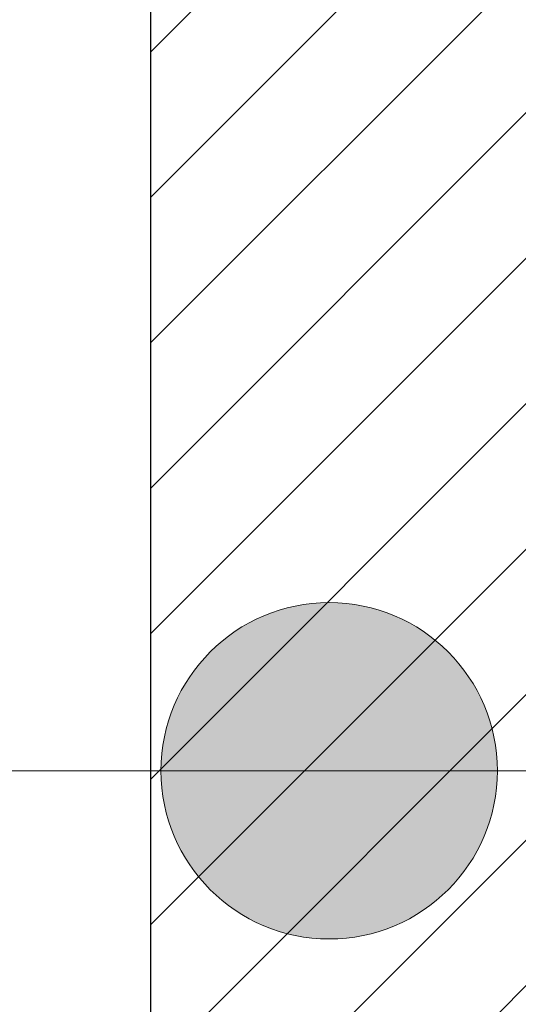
# Model space of a CAD drawing. Header units: millimetres. Extents: x 24385 to 79107, y -56478 to -23676.
# Tile 187 of 256: x 27265 to 27280, y -25747 to -25717. Entities that reach past the tile are written whole.
import ezdxf

# ---------------------------------------------------------------- set-up
doc = ezdxf.new("R2010")
doc.units = ezdxf.units.MM
doc.header["$LTSCALE"] = 2
for name, color, linetype, lineweight in [('0_OPIS', 7, 'Continuous', 13), ('3DPLAN_A_TABELKA POMIESZCZEŃ', 7, 'Continuous', 0), ('A_TXT', 7, 'Continuous', 0), ('Opisy', 7, 'Continuous', 13)]:
    doc.layers.add(name, color=color, linetype=linetype, lineweight=lineweight)
doc.layers.add('3DPLAN_A_KRESKOWANIE 1', color=253, linetype='Continuous')
doc.layers.add('3DPLAN_A_OPIS', color=8, linetype='Continuous')
doc.styles.add('ARIAL', font='arial.ttf')

# ---------------------------------------------------------------- blocks, each defined once
blk = doc.blocks.new('kondygnacja -1')
at = {"layer": '3DPLAN_A_KRESKOWANIE 1'}
h = blk.add_hatch(dxfattribs=at)
h.set_pattern_fill('ANSI31', color=256, scale=7.5, style=0)
h.set_pattern_definition([(45, (23044.838, -26883.88), (-16.83798, 16.83798), [])])
h.paths.add_polyline_path([(31677.485, -24430.84), (30214.868, -24430.84), (30214.868, -24470.84), (30429.606, -24470.84), (30429.606, -24477.84), (30447.606, -24477.84), (30447.606, -24818.84), (30476.606, -24818.84), (30476.606, -24470.84), (31012.606, -24470.84), (31012.606, -24478.84), (31079.606, -24478.84), (31079.606, -24470.84), (31638.606, -24470.84), (31638.606, -25036.84), (31079.606, -25036.84), (31079.606, -25028.84), (31012.606, -25028.84), (31012.606, -25036.84), (30611.38, -25036.84), (30611.38, -25072.84), (31023.606, -25072.84), (31034.606, -25082.84), (31034.606, -25330.84), (31023.606, -25340.84), (30831.396, -25340.84, -0.038531), (30832.58, -25356.183), (30832.58, -25371.84), (31079.606, -25371.84), (31079.606, -25072.84), (31638.606, -25072.84), (31638.606, -25943.84), (30832.58, -25943.84), (30832.58, -26009.84), (31677.485, -26009.84)])
h.paths.add_polyline_path([(30682.606, -26009.84), (30832.58, -26009.84), (30832.58, -25943.84), (30760.606, -25943.84), (30760.606, -25454.668), (30735.606, -25464.584), (30735.606, -25943.84), (30682.606, -25943.84)])
h.paths.add_polyline_path([(30679.606, -25371.84), (30735.606, -25371.84), (30735.606, -25464.584), (30760.606, -25454.668), (30760.606, -25371.84), (30832.58, -25371.84), (30832.58, -25356.183, 0.038531), (30831.396, -25340.84), (30679.606, -25340.84)])
h.paths.add_polyline_path([(30355.83, -25371.84), (30425.606, -25371.84), (30425.606, -25379.84), (30463.606, -25379.84), (30463.606, -25424.739), (30471.606, -25424.739), (30471.606, -25395.84), (30533.606, -25395.84), (30533.606, -25371.84), (30576.606, -25371.84), (30576.606, -25341.84), (30472.606, -25341.84), (30472.606, -25326.84), (30427.606, -25326.84), (30427.606, -25341.84), (30355.83, -25341.84)])
h.paths.add_polyline_path([(30456.606, -25936.84), (30425.606, -25936.84), (30425.606, -25945.84), (30380.606, -25945.84), (30380.606, -26009.84), (30512.606, -26009.84), (30512.606, -25943.84), (30466.606, -25943.84), (30466.606, -25712.84), (30456.606, -25712.84)])
h.paths.add_polyline_path([(28888.606, -25941.84), (28888.606, -26009.84), (29013.606, -26009.84), (29013.606, -25941.84)])
h.paths.add_polyline_path([(28591.166, -26009.84), (28591.166, -25944.84), (28547.606, -25944.84), (28547.606, -26009.84)])
h.paths.add_polyline_path([(28624.606, -25870.534), (28654.797, -25870.534), (28654.797, -25924.534), (28624.606, -25924.534), (28624.606, -25944.84), (28591.166, -25944.84), (28591.166, -26009.84), (28713.606, -26009.84), (28713.606, -25941.84), (28672.606, -25941.84), (28672.606, -25932.84), (28657.606, -25932.84), (28657.606, -25716.84), (28624.606, -25716.84)])
h.paths.add_polyline_path([(28372.606, -25944.84), (28328.606, -25944.84), (28328.606, -25907.84), (28282.606, -25907.84), (28282.606, -25944.84), (28248.606, -25944.84), (28248.606, -26009.84), (28372.606, -26009.84)])
h.paths.add_polyline_path([(28092.606, -25563.84), (28054.606, -25563.84), (28054.606, -25383.84), (28067.602, -25383.84), (28067.606, -25375.84), (28340.606, -25375.84), (28340.606, -25341.84), (28070.606, -25341.84), (28070.606, -25332.84), (28030.606, -25332.84), (28030.606, -25395.598), (28048.707, -25395.598), (28048.707, -25449.598), (28030.606, -25449.598), (28030.606, -26009.84), (28073.606, -26009.84), (28073.606, -25944.84), (28054.606, -25944.84), (28054.606, -25668.84), (28092.606, -25668.84)])
h.paths.add_polyline_path([(27949.606, -25495.746), (27949.606, -25507.746), (27983.295, -25507.746), (27983.295, -25521.746), (27949.606, -25521.746), (27949.606, -25531.84), (27999.606, -25531.84), (27999.606, -25934.84), (27982.606, -25934.84), (27982.606, -25942.84), (27947.606, -25942.84), (27947.606, -26009.84), (28026.624, -26009.84), (28026.624, -25449.598), (27999.606, -25449.598), (27999.606, -25463.84), (27949.606, -25463.84), (27949.606, -25481.746), (27983.295, -25481.746), (27983.295, -25495.746)])
h.paths.add_polyline_path([(27982.606, -25361.84), (27952.606, -25361.84), (27952.606, -25332.84), (28026.624, -25332.84), (28026.624, -25395.598), (27999.606, -25395.598), (27999.606, -25377.84), (27982.606, -25377.84)])
h.paths.add_polyline_path([(26818.606, -25892.84), (26781.485, -25892.84), (26781.485, -26009.84), (26894.541, -26009.84), (26894.541, -25942.84), (26830.606, -25942.84), (26830.606, -25930.84), (26818.606, -25930.84)])
h.paths.add_polyline_path([(26894.541, -26009.84), (27115.936, -26009.84), (27115.936, -25942.84), (26894.541, -25942.84)])
h.paths.add_polyline_path([(27115.936, -25942.84), (27115.936, -26009.84), (27466.606, -26009.84), (27466.606, -25942.84), (27427.606, -25942.84), (27427.606, -25933.84), (27384.606, -25933.84), (27384.606, -25942.84)])
h.paths.add_polyline_path([(27641.606, -25942.84), (27641.606, -26009.84), (27802.606, -26009.84), (27802.606, -25942.84)])
h.paths.add_polyline_path([(30621.105, -25040.467), (30688.374, -25040.467), (30688.374, -25072.867), (30621.105, -25072.867)], flags=24)
at = {"layer": '3DPLAN_A_OPIS', "lineweight": 0, "transparency": 33554687}
h = blk.add_hatch(dxfattribs=at)
h.set_pattern_fill('ANSI31', color=1)
h.set_pattern_definition([(45, (5728.076, 0), (-2.24506403, 2.24506403), [])])
h.paths.add_polyline_path([(27183.606, -25705.84), (26818.606, -25705.84), (26818.606, -25717.84), (27183.606, -25717.84)])
h.paths.add_polyline_path([(27280.606, -25717.84), (27350.606, -25717.84), (27350.606, -25705.84), (27268.606, -25705.84), (27268.606, -25942.84), (27280.606, -25942.84)])
h.paths.add_polyline_path([(27445.606, -25762.535), (27445.606, -25702.535), (27750.606, -25702.535), (27750.606, -25690.535), (27435.606, -25690.535), (27435.606, -25762.535)])
h.paths.add_polyline_path([(27478.106, -25377.84), (27478.106, -25456.281), (27490.106, -25456.281), (27490.106, -25377.84)])
h.paths.add_polyline_path([(27378.514, -25466.84), (27378.514, -25478.84), (27569.697, -25478.84), (27569.697, -25466.84), (27490.106, -25466.84), (27490.106, -25377.84), (27478.106, -25377.84), (27478.106, -25466.84)])
h.paths.add_polyline_path([(27490.106, -25376.281), (27478.106, -25376.281), (27478.106, -25377.84), (27490.106, -25377.84)])
h.paths.add_polyline_path([(27490.106, -25377.84), (27490.106, -25361.84), (27478.106, -25361.84), (27478.106, -25377.84)])
h.paths.add_polyline_path([(27218.106, -25377.84), (27218.106, -25361.84), (27206.106, -25361.84), (27206.106, -25377.84)])
h.paths.add_polyline_path([(27206.106, -25478.84), (27288.514, -25478.84), (27288.514, -25466.84), (27218.106, -25466.84), (27218.106, -25377.84), (27206.106, -25377.84)])
at = {"layer": 'Opisy', "ltscale": 0.5}
h = blk.add_hatch(color=256, dxfattribs=at)
h.dxf.hatch_style = 1
h.paths.add_polyline_path([(27272.562, -25745.204), (27272.562, -25735.303, 0.73336)])
h.paths.add_polyline_path([(27272.562, -25735.303), (27272.562, -25745.204, 0.076465), (27274.122, -25745.444, 1.165591)])
at = {"layer": '3DPLAN_A_OPIS', "color": 1, "lineweight": 30}
blk.add_line((27268.606, -25705.84), (27268.606, -25942.84), dxfattribs=at)
at = {"layer": 'A_TXT'}
blk.add_line((27372.548, -25740.253), (27164.4, -25740.253), dxfattribs=at)
at = {"layer": 'Opisy', "ltscale": 0.5}
blk.add_circle((27274.122, -25740.253), 5.191, dxfattribs=at)
at = {"layer": '3DPLAN_A_OPIS', "color": 1, "lineweight": 30, "style": 'ARIAL'}
for tag, p in [('PRZESUNIĘCIE_WEJŚCIA', (27655.165, -24535.333)), ('WYŁĄCZONE', (27007.179, -24723.982)), ('Z_OPRACOWANIA', (26996.84, -24746.417)), ('WYŁĄCZONE', (30803.053, -24760.867)), ('Z_OPRACOWANIA', (30792.713, -24783.301)), ('WYŁĄCZONE', (28894.898, -24826.593)), ('Z_OPRACOWANIA', (28884.559, -24849.027)), ('POWIĘKSZENIE_WEJŚCIA', (28313.679, -25144.412)), ('POWIĘKSZENIE_WEJŚCIA', (29600.622, -25191.363)), ('POWIĘKSZENIE_WEJŚCIA', (28011.449, -25235.417)), ('WYŁĄCZONE', (29754.423, -25678.169)), ('Z_OPRACOWANIA', (29744.084, -25700.603)), ('WYJŚCIE_EWAKUACYJNE', (27763.791, -26106.068))]:
    blk.add_attdef(tag, p, '', height=12, dxfattribs=at)
at = {"layer": '3DPLAN_A_OPIS', "color": 0, "lineweight": 30, "style": 'ARIAL'}
for tag, p in [('UGUL_1', (29350.296, -24586.012)), ('UGUL_2', (29622.921, -24586.012)), ('UGUL_3', (29833.15, -24586.012))]:
    blk.add_attdef(tag, p, '', height=12, dxfattribs=at)
at = {"layer": '3DPLAN_A_TABELKA POMIESZCZEŃ', "ltscale": 0.5, "style": 'ARIAL'}
for tag, p in [('KURTYNA', (27861.913, -26064.849)), ('POWIETRZNA', (27861.913, -26084.562))]:
    blk.add_attdef(tag, p, '', height=12, dxfattribs=at)

msp = doc.modelspace()

# ---------------------------------------------------------------- block references
at = {"layer": '0_OPIS'}
msp.add_blockref('kondygnacja -1', (0, 0), dxfattribs=at)

doc.saveas('drawing.dxf')
